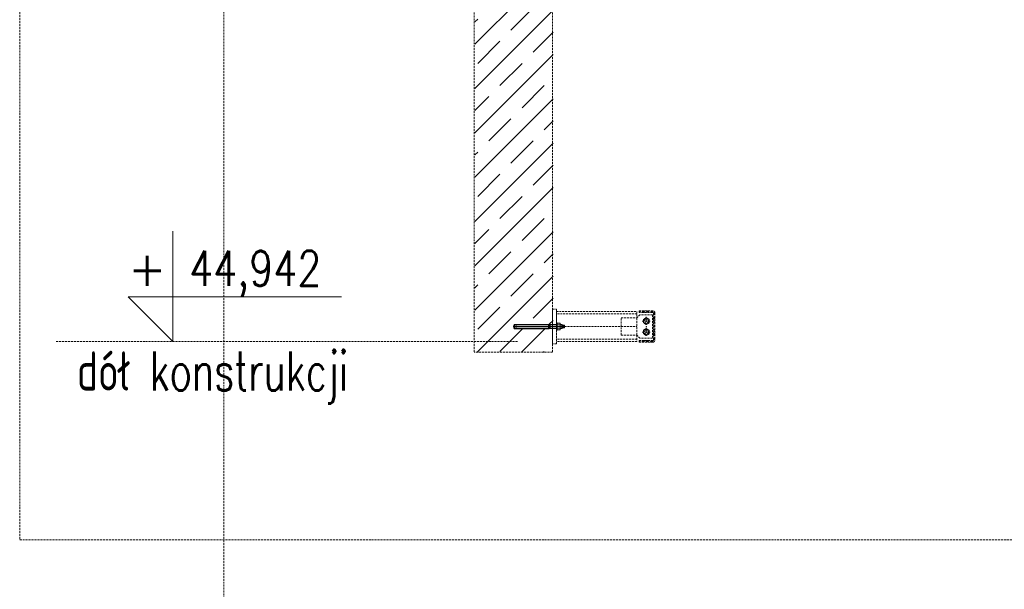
# Model space of a CAD drawing. Header units: millimetres. Extents: x -176817 to 571382, y -58489 to 156123.
# Tile 223 of 256: x 137759 to 140903, y 121719 to 123536. Entities that reach past the tile are written whole.
import ezdxf
from ezdxf.enums import TextEntityAlignment as Align

# ---------------------------------------------------------------- set-up
doc = ezdxf.new("R2010")
doc.units = ezdxf.units.MM
doc.header["$LTSCALE"] = 0.2
doc.linetypes.add('DASHED', pattern=[19.05, 12.7, -6.35])
doc.linetypes.add('HIDDEN', pattern=[9.525, 6.35, -3.175])
doc.layers.get('0').update_dxf_attribs({"lineweight": 13})
doc.layers.add('-AAA Podkład', color=252, linetype='Continuous', lineweight=13)
doc.layers.add('LAYER1', color=7, linetype='Continuous', lineweight=13)
doc.styles.add('ROMANS', font='romans.shx')

# ---------------------------------------------------------------- blocks, each defined once
blk = doc.blocks.new('CLMP2', base_point=(-240.02793, 677.2178))
at = {"layer": 'LAYER1', "color": 0, "linetype": 'Continuous'}
for p, q in [((-228.02793, 842.16751), (-235.02793, 839.69709)), ((-235.02793, 727.51421), (-235.02793, 839.69709)), ((-234.02793, 838.76421), (-222.02793, 838.76421)), ((-234.02793, 838.76421), (-234.02793, 730.17843)), ((-232.95793, 835.3444), (-232.95793, 730.17843)), ((-228.02793, 842.16751), (-228.02793, 677.2178)), ((-228.02793, 842.16751), (-221.02793, 839.69709)), ((-223.09793, 835.3444), (-223.09793, 730.17843)), ((-222.02793, 838.76421), (-222.02793, 730.17843)), ((-221.02793, 727.51421), (-221.02793, 839.69709)), ((-228.02793, 727.51421), (-235.02793, 727.51421)), ((-234.02793, 730.17843), (-233.32082, 729.47132)), ((-228.02793, 730.17843), (-234.02793, 730.17843)), ((-234.02793, 724.85), (-233.32082, 725.55711)), ((-234.02793, 724.85), (-234.02793, 704.85)), ((-228.02793, 724.85), (-234.02793, 724.85)), ((-233.02793, 728.76421), (-233.02793, 726.26421)), ((-232.95793, 724.85), (-232.95793, 704.85)), ((-232.13688, 728.76421), (-228.02793, 728.76421)), ((-232.13688, 726.26421), (-228.02793, 726.26421)), ((-228.02793, 730.17843), (-222.02793, 730.17843)), ((-223.91898, 728.76421), (-228.02793, 728.76421)), ((-228.02793, 727.51421), (-221.02793, 727.51421)), ((-223.91898, 726.26421), (-228.02793, 726.26421)), ((-228.02793, 724.85), (-222.02793, 724.85)), ((-223.09793, 724.85), (-223.09793, 704.85)), ((-223.02793, 728.76421), (-223.02793, 726.26421)), ((-222.02793, 730.17843), (-222.73503, 729.47132)), ((-222.02793, 724.85), (-222.73503, 725.55711)), ((-222.02793, 724.85), (-222.02793, 704.85)), ((-216.02793, 704.85), (-240.02793, 704.85)), ((-240.02793, 704.85), (-240.02793, 702.35)), ((-216.02793, 702.35), (-240.02793, 702.35)), ((-238.99758, 701.50149), (-237.52793, 702.35)), ((-238.99758, 701.50149), (-238.99758, 693.19851)), ((-238.99758, 693.19851), (-237.52793, 692.35)), ((-218.52793, 702.35), (-237.52793, 702.35)), ((-237.52793, 692.35), (-218.52793, 692.35)), ((-234.02793, 692.35), (-234.02793, 687.69169)), ((-233.51276, 701.50149), (-233.51276, 693.19851)), ((-232.95793, 692.35), (-232.95793, 686.41651)), ((-228.02793, 704.85), (-228.02793, 704.85)), ((-223.09793, 692.35), (-223.09793, 686.41651)), ((-222.5431, 701.50149), (-222.5431, 693.19851)), ((-222.02793, 692.35), (-222.02793, 687.69169)), ((-217.05827, 701.50149), (-218.52793, 702.35)), ((-217.05827, 693.19851), (-218.52793, 692.35)), ((-217.05827, 701.50149), (-217.05827, 693.19851)), ((-216.02793, 704.85), (-216.02793, 702.35)), ((-222.02793, 687.69169), (-234.02793, 687.69169)), ((-232.41059, 685.76421), (-234.02793, 687.69169)), ((-232.41059, 685.76421), (-232.41059, 679.10321)), ((-232.41059, 679.10321), (-231.82342, 678.76421)), ((-231.82342, 678.76421), (-224.23243, 678.76421)), ((-230.21926, 685.75575), (-230.21926, 679.10321)), ((-225.8366, 685.75575), (-225.8366, 679.10321)), ((-223.64527, 679.10321), (-224.23243, 678.76421)), ((-223.64527, 685.76421), (-222.02793, 687.69169)), ((-223.64527, 685.76421), (-223.64527, 679.10321))]:
    blk.add_line(p, q, dxfattribs=at)
at = {"layer": 'LAYER1', "color": 0, "linetype": 'DASHED'}
for p, q in [((-234.52793, 704.85), (-234.52793, 702.35)), ((-221.52793, 704.85), (-221.52793, 702.35))]:
    blk.add_line(p, q, dxfattribs=at)
at = {"layer": 'LAYER1', "color": 0, "linetype": 'Continuous'}
for centre, radius, start, end in [((-228.02793, 838.76421), 6, 180, 0), ((-234.02793, 728.76421), 1, 0, 45), ((-234.02793, 726.26421), 1, 315, 0), ((-222.02793, 728.76421), 1, 135, 180), ((-222.02793, 726.26421), 1, 180, 225), ((-236.23992, 697.54309), 4.80691, 55.434907, 120), ((-236.23992, 697.15691), 4.80691, 240, 304.56509), ((-228.02793, 684.19851), 18.15149, 72.412046, 107.58795), ((-228.02793, 710.50149), 18.15149, 252.41205, 287.58795), ((-219.81594, 697.54309), 4.80691, 60, 124.56509), ((-219.81594, 697.15691), 4.80691, 235.43491, 300), ((-231.30883, 687.33723), 1.92048, 234.99226, 304.56509), ((-231.30883, 680.6847), 1.92048, 240, 304.56509), ((-228.02793, 692.66874), 7.25199, 252.41205, 287.58795), ((-228.02793, 686.0162), 7.25199, 252.41205, 287.58795), ((-224.74703, 687.33723), 1.92048, 235.43491, 305.00774), ((-224.74703, 680.6847), 1.92048, 235.43491, 300)]:
    blk.add_arc(centre, radius, start, end, dxfattribs=at)
blk = doc.blocks.new('poziom')
at = {"color": 4}
for p, q in [((0, 1.1762), (0, 0.0763)), ((-0.4456, 0.522), (1.6851, 0.522)), ((-0.4456, 0.522), (0, 0.0763))]:
    blk.add_line(p, q, dxfattribs=at)
at = {"color": 2, "style": 'ROMANS', "width": 0.8}
blk.add_attdef('POZIOM', text='', height=0.35, dxfattribs=at).set_placement((0.8237, 0.6322), align=Align.CENTER)
at = {"color": 2, "style": 'ROMANS'}
blk.add_attdef('+', text='', height=0.35, dxfattribs=at).set_placement((-0.2536, 0.6322), align=Align.CENTER)

msp = doc.modelspace()

# ---------------------------------------------------------------- hatches: boundary and pattern name
at = {"layer": '-AAA Podkład', "linetype": 'HIDDEN', "ltscale": 5}
h = msp.add_hatch(dxfattribs=at)
h.set_pattern_fill('JIS_STN_1E', color=256, scale=100, style=0)
h.set_pattern_definition([(45, (118185.63, 198032.11), (-70.71068, 70.71068), []), (45, (118256.13, 198032.11), (-70.71068, 70.71068), [100, -50])])
h.paths.add_polyline_path([(139462.7207, 124225.314), (139212.8036, 124225.314), (139212.8036, 122475.3751), (139462.7207, 122475.423), (139462.7207, 122551.4232), (139455.9666, 122551.4232), (139453.3024, 122551.4), (139453.3024, 122550.4232), (139341.1195, 122550.4232), (139338.6491, 122557.4232), (139341.1195, 122564.4232), (139455.9666, 122564.4232), (139455.9666, 122563.4232), (139462.7207, 122563.4232)])
h = msp.add_hatch(dxfattribs=at)
h.set_pattern_fill('ANSI32', color=256)
h.set_pattern_definition([(45, (116894.98, 197573.0615), (-6.7351921, 6.7351921), []), (45, (116899.47, 197573.0615), (-6.7351921, 6.7351921), [])])
h.paths.add_polyline_path([(139787.5277, 122600.8748, 0.414213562), (139781.0277, 122607.3748), (139737.5277, 122607.3748), (139737.5277, 122602.3748), (139780.0277, 122602.3748, -0.414213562), (139783.5277, 122598.8748), (139783.5277, 122515.8748, -0.414213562), (139780.0277, 122512.3748), (139737.5277, 122512.3748), (139737.5277, 122507.3748), (139781.0277, 122507.3748, 0.414213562), (139787.5277, 122513.8748)])

# ---------------------------------------------------------------- linework, layer by layer
for p, q in [((138410.9118, 154623.4714), (138410.9118, 103624.3027)), ((139210.9118, 126359.8439, 0), (139210.9118, 122475.3269, 0)), ((139460.8289, 126359.8439, 0), (139460.8289, 122475.3269, 0)), ((139730.0833, 122597.3748, 0), (139472.9118, 122597.3748, 0)), ((139739.5833, 122594.8748, 0), (139730.0833, 122585.3748, 0)), ((139780.0833, 122594.8748, 0), (139739.5833, 122594.8748, 0)), ((139780.0833, 122594.8748, 0), (139780.0833, 122519.8748, 0)), ((139680.0833, 122529.3748, 0), (139680.0833, 122585.3748, 0)), ((139680.0833, 122585.3748, 0), (139730.0833, 122585.3748, 0)), ((139730.0833, 122585.3748, 0), (139730.0833, 122529.3748, 0)), ((139747.0833, 122574.8748, 0), (139773.0833, 122574.8748, 0)), ((139760.0833, 122587.8748, 0), (139760.0833, 122561.8748, 0)), ((139460.9118, 122557.3748, 0), (139730.0833, 122557.3748, 0)), ((139680.0833, 122529.3748, 0), (139730.0833, 122529.3748, 0)), ((139739.5833, 122519.8748, 0), (139730.0833, 122529.3748, 0)), ((139747.0833, 122539.8748, 0), (139773.0833, 122539.8748, 0)), ((139760.0833, 122552.8748, 0), (139760.0833, 122526.8748, 0)), ((139348.8772, 122509.3748, 0), (137872.8626, 122509.3748, 0)), ((139730.0833, 122517.3748, 0), (139472.9118, 122517.3748, 0)), ((139780.0833, 122519.8748, 0), (139739.5833, 122519.8748, 0)), ((139460.8289, 122475.4035, 0), (139210.9118, 122475.3556, 0))]:
    msp.add_line(p, q, dxfattribs=at)
msp.add_lwpolyline([(175983.6053, 129267.0338), (137759.1691, 129267.0338), (137759.1691, 121876.9135), (175983.6053, 121876.9135)], close=True, dxfattribs=at)
at = {"layer": '-AAA Podkład', "linetype": 'HIDDEN', "ltscale": 5, "elevation": 0}
for points in [[(139472.9118, 122612.3748), (139472.9118, 122502.3748), (139460.9118, 122502.3748), (139460.9118, 122612.3748)], [(139769.4467, 122569.4688), (139760.0833, 122564.0629), (139750.7199, 122569.4688), (139750.7199, 122580.2807), (139760.0833, 122585.6867), (139769.4467, 122580.2807)], [(139769.4467, 122534.4688), (139760.0833, 122529.0629), (139750.7199, 122534.4688), (139750.7199, 122545.2807), (139760.0833, 122550.6867), (139769.4467, 122545.2807)]]:
    msp.add_lwpolyline(points, close=True, dxfattribs=at)
msp.add_lwpolyline([(139730.0833, 122529.3748), (139730.0833, 122509.3748), (139472.9118, 122509.3748), (139472.9118, 122605.3748), (139730.0833, 122605.3748), (139730.0833, 122585.3748)], dxfattribs=at)
msp.add_lwpolyline([(139737.5277, 122602.3748), (139737.5277, 122607.3748), (139781.0277, 122607.3748, -0.414213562), (139787.5277, 122600.8748), (139787.5277, 122513.8748, -0.414213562), (139781.0277, 122507.3748), (139737.5277, 122507.3748), (139737.5277, 122512.3748), (139780.0277, 122512.3748, 0.414213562), (139783.5277, 122515.8748), (139783.5277, 122598.8748, 0.414213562), (139780.0277, 122602.3748)], format="xyb", close=True, dxfattribs=at)
at = {"layer": '-AAA Podkład', "linetype": 'HIDDEN', "ltscale": 5, "extrusion": (0, 1, 0), "elevation": 122512.3748}
msp.add_lwpolyline([(-139769.2777, 0), (-139749.2777, 0)], dxfattribs=at)
at = {"layer": '-AAA Podkład', "linetype": 'HIDDEN', "ltscale": 5}
for centre, radius in [((139760.0833, 122574.8748, 0), 9.3634), ((139760.0833, 122574.8748, 0), 6.5), ((139760.0833, 122539.8748, 0), 9.3634), ((139760.0833, 122539.8748, 0), 6.5)]:
    msp.add_circle(centre, radius, dxfattribs=at)
msp.add_point((139760.0833, 122557.3748, 0), dxfattribs=at)

# ---------------------------------------------------------------- block references
at = {"layer": '-AAA Podkład', "linetype": 'HIDDEN', "ltscale": 5, "xscale": 320, "yscale": 320, "zscale": 320}
msp.add_blockref('poziom', (138247.8398, 122484.9488, 0), dxfattribs=at).add_auto_attribs({'POZIOM': '44,942', '+': '+'})
at = {"layer": '-AAA Podkład', "linetype": 'HIDDEN', "ltscale": 5, "extrusion": (0, 0, -1), "zscale": -0.9999999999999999, "rotation": 270}
msp.add_blockref('CLMP2', (-139500.544, 122569.3748, 0), dxfattribs=at)

# ---------------------------------------------------------------- texts
at = {"layer": '-AAA Podkład', "linetype": 'HIDDEN', "ltscale": 5, "style": 'ROMANS', "width": 0.7}
msp.add_text('dół konstrukcji', height=125, dxfattribs=at).set_placement((138374.9977, 122353.033, 0), align=Align.CENTER)

doc.saveas('drawing.dxf')
